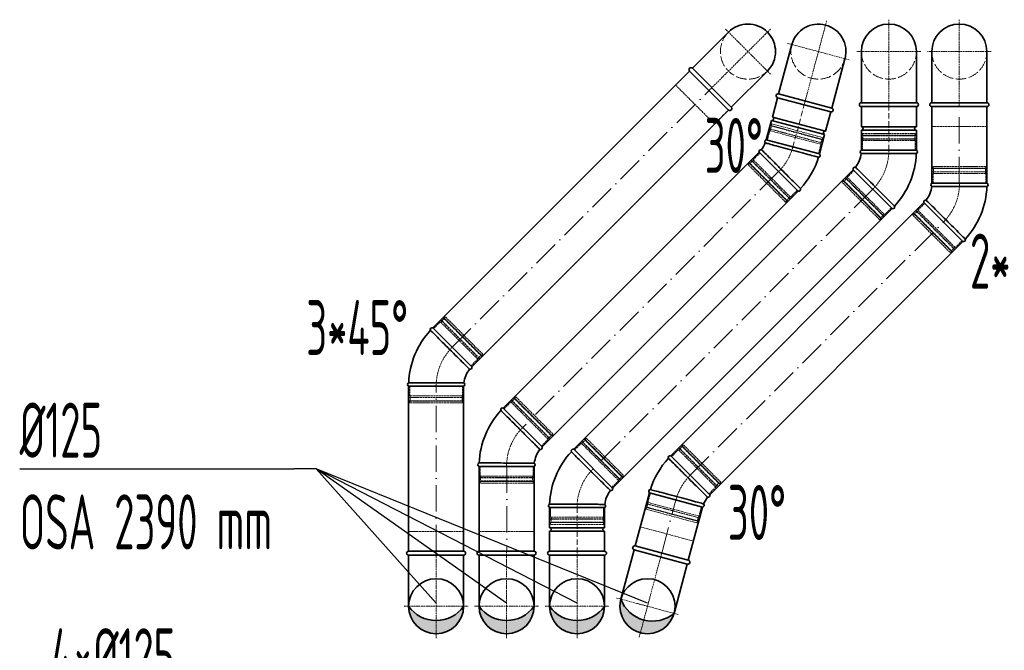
# Model space of a CAD drawing. Header units: millimetres. Extents: x -118717 to 8962, y 22910 to 145283.
# Tile 32 of 193: x -79365 to -77129, y 71872 to 73304. Entities that reach past the tile are written whole.
import ezdxf

# ---------------------------------------------------------------- set-up
doc = ezdxf.new("R2010")
doc.units = ezdxf.units.MM
for name, pattern in [('ACAD_ISO02W100', [15, 12, -3]), ('ACAD_ISO10W100', [18, 12, -3, 0, -3]), ('phl_thick', [0])]:
    doc.linetypes.add(name, pattern=pattern)
for name, color, linetype, lineweight in [('VZT_01 SUP (PŘÍVOD) - OBRYS', 5, 'Continuous', 35), ('VZT_02 SUP (PŘÍVOD) - OSA', 5, 'ACAD_ISO10W100', 5), ('VZT_04 SUP (PŘÍVOD) - SKRYTÉ', 5, 'ACAD_ISO02W100', 5), ('VZT_05 ETA (ODVOD) - OBRYS', 6, 'Continuous', 35), ('VZT_06 ETA (ODVOD) - OSA', 6, 'ACAD_ISO10W100', 5), ('VZT_08 ETA (ODVOD) - SKRYTÉ', 6, 'ACAD_ISO02W100', 5), ('VZT_60_KOTY - DIMENZE', 7, 'Continuous', 5)]:
    doc.layers.add(name, color=color, linetype=linetype, lineweight=lineweight)
doc.layers.add('VZT_03 SUP (PŘÍVOD) - NETISK', color=8, linetype='ACAD_ISO02W100', lineweight=5, plot=False)
doc.layers.add('VZT_07 ETA (ODVOD) - NETISK', color=8, linetype='ACAD_ISO02W100', lineweight=5, plot=False)
doc.styles.add('EVORA_125', font='isocp.shx', dxfattribs={"width": 0.6, "height": 125})

msp = doc.modelspace()

# ---------------------------------------------------------------- hatches: boundary and pattern name
at = {"layer": 'VZT_01 SUP (PŘÍVOD) - OBRYS'}
h = msp.add_hatch(color=256, dxfattribs=at)
h.dxf.hatch_style = 1
h.paths.add_polyline_path([(-78321.5, 71971.7, 0.242708), (-78259, 71939.4), (-78259, 71909.2, -0.414214)])
h.paths.add_polyline_path([(-78259, 71909.2), (-78259, 71939.4, 0.242708), (-78196.5, 71971.7, -0.414214)])
h = msp.add_hatch(color=256, dxfattribs=at)
h.dxf.hatch_style = 1
h.paths.add_polyline_path([(-78161.5, 71971.7, 0.242708), (-78099, 71939.4), (-78099, 71909.2, -0.414214)])
h.paths.add_polyline_path([(-78099, 71909.2), (-78099, 71939.4, 0.242708), (-78036.5, 71971.7, -0.414214)])
at = {"layer": 'VZT_05 ETA (ODVOD) - OBRYS'}
h = msp.add_hatch(color=256, dxfattribs=at)
h.dxf.hatch_style = 1
h.paths.add_polyline_path([(-77999.4, 71987.9, 0.242708), (-77947.3, 71940.5), (-77955.2, 71911.3, -0.414214)])
h.paths.add_polyline_path([(-77955.2, 71911.3), (-77947.3, 71940.5, 0.242708), (-77878.6, 71955.5, -0.414214)])
h = msp.add_hatch(color=256, dxfattribs=at)
h.dxf.hatch_style = 1
h.paths.add_polyline_path([(-78481.5, 71971.7, 0.242708), (-78419, 71939.4), (-78419, 71909.2, -0.414214)])
h.paths.add_polyline_path([(-78419, 71909.2), (-78419, 71939.4, 0.242708), (-78356.5, 71971.7, -0.414214)])

# ---------------------------------------------------------------- linework, layer by layer
at = {"layer": 'VZT_01 SUP (PŘÍVOD) - OBRYS'}
for p, q in [((-77655.3, 73082.9), (-77643.6, 73126.8)), ((-77522.8, 73094.5), (-77643.6, 73126.8)), ((-77328.3, 73106.4), (-77453.3, 73106.4)), ((-77453.3, 73060.9), (-77453.3, 73106.4)), ((-77328.3, 73060.9), (-77328.3, 73106.4)), ((-77534.6, 73050.5), (-77655.3, 73082.9)), ((-77534.6, 73050.5), (-77522.8, 73094.5)), ((-77669.2, 73031.2), (-77657.4, 73075.2)), ((-77536.7, 73042.8), (-77657.4, 73075.2)), ((-77328.3, 73060.9), (-77453.3, 73060.9)), ((-77548.4, 72998.9), (-77669.2, 73031.2)), ((-77669.2, 73031.2), (-77548.4, 72998.9)), ((-77548.4, 72998.9), (-77536.7, 73042.8)), ((-77328.3, 73052.9), (-77453.3, 73052.9)), ((-77453.3, 73007.4), (-77453.3, 73052.9)), ((-77328.3, 73007.4), (-77328.3, 73052.9)), ((-77597, 72914.8), (-77685.4, 73003.2)), ((-77328.3, 73007.4), (-77453.3, 73007.4)), ((-77453.3, 73007.4), (-77328.3, 73007.4)), ((-77383.2, 72874.8), (-77471.6, 72963.2)), ((-78266.6, 72422), (-78178.2, 72333.6)), ((-78106.6, 72328.3), (-78018.2, 72239.9)), ((-78196.5, 72289.4), (-78321.5, 72289.4)), ((-78161.5, 72195.7), (-78036.5, 72195.7)), ((-78161.5, 72195.7), (-78161.5, 72150.2)), ((-78036.5, 72195.7), (-78161.5, 72195.7)), ((-78036.5, 72195.7), (-78036.5, 72150.2)), ((-78161.5, 72150.2), (-78036.5, 72150.2)), ((-78161.5, 72142.2), (-78036.5, 72142.2)), ((-78161.5, 72142.2), (-78161.5, 72096.7)), ((-78036.5, 72142.2), (-78036.5, 72096.7)), ((-78161.5, 72096.7), (-78036.5, 72096.7))]:
    msp.add_line(p, q, dxfattribs=at)
for points in [[(-77641.2, 73135.5), (-77611.2, 73247.6)], [(-77520.5, 73103.2), (-77490.5, 73215.2)], [(-77453.3, 73115.4), (-77453.3, 73231.4)], [(-77328.3, 73115.4), (-77328.3, 73231.4)], [(-77522.8, 73094.5), (-77643.6, 73126.8)], [(-77520.5, 73103.2), (-77641.2, 73135.5)], [(-77328.3, 73115.4), (-77453.3, 73115.4)], [(-77328.3, 73106.4), (-77453.3, 73106.4)], [(-78266.6, 72422), (-77685.4, 73003.2)], [(-78106.6, 72328.3), (-77471.6, 72963.2)], [(-78178.2, 72333.6), (-77597, 72914.8)], [(-78018.2, 72239.9), (-77383.2, 72874.8)], [(-78321.2, 72096.7), (-78321.2, 72289.4)], [(-78196.2, 72096.7), (-78196.2, 72289.4)], [(-78321.5, 72096.7), (-78196.5, 72096.7)], [(-78161.5, 72096.7), (-78036.5, 72096.7)], [(-78321.5, 72087.7), (-78196.5, 72087.7)], [(-78321.5, 72087.7), (-78321.5, 71971.7)], [(-78196.5, 72087.7), (-78196.5, 71971.7)], [(-78161.5, 72087.7), (-78036.5, 72087.7)], [(-78161.5, 72087.7), (-78161.5, 71971.7)], [(-78036.5, 72087.7), (-78036.5, 71971.7)]]:
    msp.add_lwpolyline(points, dxfattribs=at)
for centre in [(-78259, 71971.7), (-78099, 71971.7)]:
    msp.add_circle(centre, 62.5, dxfattribs=at)
for centre, radius, start, end in [((-77550.8, 73231.4), 62.5, 345, 165), ((-77390.8, 73231.4), 62.5, 0, 180), ((-77642.4, 73131.2), 4.5, 75, 255), ((-77521.6, 73098.8), 4.5, 255, 75), ((-77453.3, 73110.9), 4.5, 90, 270), ((-77328.3, 73110.9), 4.5, 270, 90), ((-77656.4, 73079), 4, 255, 75), ((-77453.3, 73056.9), 4, 270, 90), ((-77328.3, 73056.9), 4, 90, 270), ((-77668.6, 73027.1), 4.17, 98.4678, 224.7019), ((-77535.6, 73046.7), 4, 75, 255), ((-77681.5, 73004.7), 4.17, 75.2981, 201.5322), ((-77729.5, 73047.4), 62.5, 321.8302, 338.1698), ((-77729.5, 73047.4), 187.5, 317.3607, 342.6393), ((-77551, 72995.6), 4.17, 276.1072, 51.5322), ((-77515.8, 73007.4), 62.5, 321.8302, 353.1698), ((-77451.7, 73003.6), 4.17, 113.4678, 239.7019), ((-77515.8, 73007.4), 187.5, 317.3607, 357.6393), ((-77330, 73003.6), 4.17, 291.1072, 66.5322), ((-77467.8, 72964.7), 4.17, 75.2981, 201.5322), ((-77595.4, 72918.7), 4.17, 248.4678, 23.8928), ((-77381.7, 72878.7), 4.17, 248.4678, 23.8928), ((-78134, 72289.4), 187.5, 137.3607, 177.6393), ((-78268.1, 72418.1), 4.17, 68.4678, 203.8928), ((-78134, 72289.4), 62.5, 141.8302, 173.1698), ((-78182.1, 72332), 4.17, 255.2981, 21.5322), ((-77974, 72195.7), 187.5, 137.3607, 177.6393), ((-78108.1, 72324.4), 4.17, 68.4678, 203.8928), ((-78319.8, 72293.2), 4.17, 111.1072, 246.5322), ((-78198.2, 72293.2), 4.17, 293.4678, 59.7019), ((-77974, 72195.7), 62.5, 141.8302, 173.1698), ((-78022.1, 72238.3), 4.17, 255.2981, 21.5322), ((-78159.8, 72199.5), 4.17, 111.1072, 246.5322), ((-78038.2, 72199.5), 4.17, 293.4678, 59.7019), ((-78161.5, 72146.2), 4, 270, 90), ((-78036.5, 72146.2), 4, 90, 270), ((-78321.5, 72092.2), 4.5, 90, 270), ((-78196.5, 72092.2), 4.5, 270, 90), ((-78161.5, 72092.2), 4.5, 90, 270), ((-78036.5, 72092.2), 4.5, 270, 90), ((-78259, 72016.1), 76.7, 215.4307, 324.5693), ((-78099, 72016.1), 76.7, 215.4307, 324.5693)]:
    msp.add_arc(centre, radius, start, end, dxfattribs=at)
for points, knots in [([(-77591.6, 72920.4), (-77591.6, 72920.4), (-77592.7, 72921.5), (-77597.1, 72925.9), (-77600.3, 72929.1), (-77608.4, 72937.1), (-77613.2, 72941.9), (-77623.8, 72952.5), (-77629.5, 72958.2), (-77641.1, 72969.7), (-77646.8, 72975.5), (-77657.6, 72986.2), (-77662.5, 72991.1), (-77670.9, 72999.4), (-77674.3, 73002.7), (-77679, 73007.4), (-77680.3, 73008.6), (-77680.4, 73008.8), (-77680.4, 73008.8), (-77680.4, 73008.8)], [0, 0, 0, 0, 24.396142, 24.396142, 48.799904, 48.799904, 73.223471, 73.223471, 97.679293, 97.679293, 122.177651, 122.177651, 146.719707, 146.719707, 171.27206, 171.27206, 195.711875, 195.711875, 197.169845, 197.169845, 197.169845, 197.169845]), ([(-77671.5, 73024.2), (-77671.5, 73024.2), (-77670.2, 73023.8), (-77664.8, 73022.3), (-77660.6, 73021.1), (-77649.9, 73018.2), (-77643.4, 73016.5), (-77629.1, 73012.6), (-77621.3, 73010.5), (-77605.6, 73006.2), (-77597.7, 73004.1), (-77582.9, 73000.1), (-77576.1, 72998.3), (-77564.5, 72995.2), (-77559.7, 72993.9), (-77554.5, 72992.5), (-77553, 72992.1), (-77551.1, 72991.6), (-77550.6, 72991.4), (-77550.6, 72991.4)], [197.169832, 197.169832, 197.169832, 197.169832, 219.953018, 219.953018, 244.236959, 244.236959, 268.720867, 268.720867, 293.267785, 293.267785, 317.778333, 317.778333, 342.238473, 342.238473, 366.661909, 366.661909, 380.474614, 380.474614, 394.287036, 394.287036, 394.287036, 394.287036]), ([(-77328.5, 72999.7), (-77328.5, 72999.7), (-77330.1, 72999.7), (-77336.2, 72999.7), (-77340.8, 72999.7), (-77352.2, 72999.7), (-77359, 72999.7), (-77373.9, 72999.7), (-77381.9, 72999.7), (-77398.1, 72999.8), (-77406.2, 72999.8), (-77421.3, 72999.8), (-77428.3, 72999.8), (-77440.1, 72999.9), (-77444.9, 72999.9), (-77451.7, 73000), (-77453.5, 73000), (-77453.8, 73000), (-77453.8, 73000), (-77453.8, 73000)], [0, 0, 0, 0, 24.392784, 24.392784, 48.777002, 48.777002, 73.152705, 73.152705, 97.508329, 97.508329, 121.831482, 121.831482, 146.180287, 146.180287, 170.775455, 170.775455, 195.53354, 195.53354, 197.168564, 197.168564, 197.168564, 197.168564]), ([(-77466.7, 72968.8), (-77466.7, 72968.8), (-77466.6, 72968.7), (-77466.4, 72968.5), (-77466.2, 72968.3), (-77465.4, 72967.6), (-77464.9, 72967), (-77462.6, 72964.8), (-77460.4, 72962.6), (-77454.1, 72956.3), (-77449.7, 72952), (-77439.7, 72942), (-77434.1, 72936.5), (-77422.6, 72925.1), (-77416.8, 72919.2), (-77405.6, 72908), (-77400.3, 72902.8), (-77391, 72893.4), (-77387, 72889.5), (-77382.1, 72884.6), (-77380.6, 72883.1), (-77378.4, 72880.9), (-77377.9, 72880.4), (-77377.9, 72880.4)], [197.067977, 197.067977, 197.067977, 197.067977, 201.792196, 201.792196, 209.190204, 209.190204, 218.040239, 218.040239, 237.760854, 237.760854, 262.206108, 262.206108, 286.831239, 286.831239, 311.323072, 311.323072, 335.946087, 335.946087, 360.704397, 360.704397, 377.088273, 377.088273, 394.105327, 394.105327, 394.105327, 394.105327]), ([(-78183.1, 72328), (-78183.1, 72328), (-78183.2, 72328), (-78183.4, 72328.3), (-78183.6, 72328.5), (-78184.4, 72329.2), (-78184.9, 72329.8), (-78187.2, 72332), (-78189.4, 72334.2), (-78195.8, 72340.5), (-78200.1, 72344.8), (-78210.2, 72354.8), (-78215.7, 72360.3), (-78227.2, 72371.7), (-78233, 72377.5), (-78244.2, 72388.8), (-78249.5, 72394), (-78258.9, 72403.3), (-78262.8, 72407.3), (-78267.7, 72412.2), (-78269.3, 72413.7), (-78271.4, 72415.8), (-78271.9, 72416.4), (-78271.9, 72416.4)], [197.067977, 197.067977, 197.067977, 197.067977, 201.792196, 201.792196, 209.190204, 209.190204, 218.040239, 218.040239, 237.760854, 237.760854, 262.206108, 262.206108, 286.831239, 286.831239, 311.323072, 311.323072, 335.946087, 335.946087, 360.704397, 360.704397, 377.088273, 377.088273, 394.105327, 394.105327, 394.105327, 394.105327]), ([(-78023.1, 72234.3), (-78023.1, 72234.3), (-78023.2, 72234.3), (-78023.4, 72234.6), (-78023.6, 72234.8), (-78024.4, 72235.5), (-78024.9, 72236.1), (-78027.2, 72238.3), (-78029.4, 72240.5), (-78035.8, 72246.8), (-78040.1, 72251.1), (-78050.2, 72261.1), (-78055.7, 72266.6), (-78067.2, 72278), (-78073, 72283.8), (-78084.2, 72295.1), (-78089.5, 72300.3), (-78098.9, 72309.6), (-78102.8, 72313.6), (-78107.7, 72318.5), (-78109.3, 72320), (-78111.4, 72322.1), (-78111.9, 72322.7), (-78111.9, 72322.7)], [197.067977, 197.067977, 197.067977, 197.067977, 201.792196, 201.792196, 209.190204, 209.190204, 218.040239, 218.040239, 237.760854, 237.760854, 262.206108, 262.206108, 286.831239, 286.831239, 311.323072, 311.323072, 335.946087, 335.946087, 360.704397, 360.704397, 377.088273, 377.088273, 394.105327, 394.105327, 394.105327, 394.105327]), ([(-78321.3, 72297.1), (-78321.3, 72297.1), (-78319.8, 72297.1), (-78313.6, 72297.1), (-78309.1, 72297.1), (-78297.6, 72297.1), (-78290.9, 72297.1), (-78275.9, 72297.1), (-78267.9, 72297.1), (-78251.7, 72297), (-78243.6, 72297), (-78228.5, 72297), (-78221.6, 72297), (-78209.7, 72296.9), (-78204.9, 72296.9), (-78198.2, 72296.8), (-78196.3, 72296.8), (-78196.1, 72296.8), (-78196.1, 72296.8), (-78196.1, 72296.8)], [0, 0, 0, 0, 24.392784, 24.392784, 48.777002, 48.777002, 73.152705, 73.152705, 97.508329, 97.508329, 121.831482, 121.831482, 146.180287, 146.180287, 170.775455, 170.775455, 195.53354, 195.53354, 197.168564, 197.168564, 197.168564, 197.168564]), ([(-78161.3, 72203.4), (-78161.3, 72203.4), (-78159.8, 72203.4), (-78153.6, 72203.4), (-78149.1, 72203.4), (-78137.6, 72203.4), (-78130.9, 72203.4), (-78115.9, 72203.4), (-78107.9, 72203.4), (-78091.7, 72203.3), (-78083.6, 72203.3), (-78068.5, 72203.3), (-78061.6, 72203.3), (-78049.7, 72203.2), (-78044.9, 72203.2), (-78038.2, 72203.1), (-78036.3, 72203.1), (-78036.1, 72203.1), (-78036.1, 72203.1), (-78036.1, 72203.1)], [0, 0, 0, 0, 24.392784, 24.392784, 48.777002, 48.777002, 73.152705, 73.152705, 97.508329, 97.508329, 121.831482, 121.831482, 146.180287, 146.180287, 170.775455, 170.775455, 195.53354, 195.53354, 197.168564, 197.168564, 197.168564, 197.168564])]:
    msp.add_open_spline(points, degree=3, knots=knots, dxfattribs=at)
at = {"layer": 'VZT_02 SUP (PŘÍVOD) - OSA', "ltscale": 0.3}
for points in [[(-77532.1, 73301.4), (-77550.8, 73231.4)], [(-77390.8, 73303.9), (-77390.8, 73231.4)], [(-77550.8, 73231.4), (-77620.9, 73250.2)], [(-77550.8, 73231.4), (-77583.2, 73110.7)], [(-77480.8, 73212.6), (-77550.8, 73231.4)], [(-77390.8, 73231.4), (-77463.3, 73231.4)], [(-77390.8, 73231.4), (-77390.8, 73106.4)], [(-77318.3, 73231.4), (-77390.8, 73231.4)], [(-78259, 71971.7), (-78259, 72096.7)], [(-78099, 71971.7), (-78099, 72096.7)], [(-78331.5, 71971.7), (-78259, 71971.7)], [(-78259, 71899.2), (-78259, 71971.7)], [(-78259, 71971.7), (-78186.5, 71971.7)], [(-78171.5, 71971.7), (-78099, 71971.7)], [(-78099, 71899.2), (-78099, 71971.7)], [(-78099, 71971.7), (-78026.5, 71971.7)]]:
    msp.add_lwpolyline(points, dxfattribs=at)
at = {"layer": 'VZT_02 SUP (PŘÍVOD) - OSA'}
for points in [[(-77608.8, 73015), (-77583.2, 73110.7)], [(-77390.8, 73007.4), (-77390.8, 73106.4)], [(-78099, 72195.7), (-78099, 72096.7)]]:
    msp.add_lwpolyline(points, dxfattribs=at)
at = {"layer": 'VZT_02 SUP (PŘÍVOD) - OSA', "ltscale": 0.3}
for points in [[(-77608.8, 73015), (-77608.8, 73015, -0.131652), (-77641.2, 72959, -0.131652)], [(-77390.8, 73007.4), (-77390.8, 73007.4, -0.198912), (-77427.4, 72919, -0.198912)], [(-78259, 72289.4), (-78259, 72289.4, -0.198912), (-78222.4, 72377.8, -0.198912)], [(-78099, 72195.7), (-78099, 72195.7, -0.198912), (-78062.4, 72284.1, -0.198912)]]:
    msp.add_lwpolyline(points, format="xyb", dxfattribs=at)
at = {"layer": 'VZT_02 SUP (PŘÍVOD) - OSA', "ltscale": 5}
for points in [[(-77641.2, 72959), (-78222.4, 72377.8)], [(-77427.4, 72919), (-78062.4, 72284.1)], [(-78258.7, 72289.4), (-78258.7, 72096.7)]]:
    msp.add_lwpolyline(points, dxfattribs=at)
at = {"layer": 'VZT_03 SUP (PŘÍVOD) - NETISK', "ltscale": 0.4}
for p, q in [((-77661.1, 73055.5), (-77661, 73055.9)), ((-77661.1, 73055.5), (-77543.3, 73023.9)), ((-77661, 73055.9), (-77543.2, 73024.4)), ((-77660.1, 73051.6), (-77659.2, 73054.9)), ((-77659.2, 73062.7), (-77659.1, 73063.2)), ((-77659.2, 73062.7), (-77541.3, 73031.1)), ((-77659.1, 73063.2), (-77541.2, 73031.6)), ((-77659.1, 73055.4), (-77657.3, 73062.2)), ((-77658, 73063.4), (-77656.9, 73067.3)), ((-77658, 73063.4), (-77542, 73032.4)), ((-77657.1, 73062.7), (-77657, 73063.2)), ((-77656.9, 73067.3), (-77541, 73036.2)), ((-77666.8, 73030.6), (-77661.1, 73051.8)), ((-77661.1, 73051.8), (-77545.2, 73020.8)), ((-77545.1, 73024.9), (-77543.3, 73031.6)), ((-77543.1, 73032.1), (-77543, 73032.6)), ((-77542, 73032.4), (-77541, 73036.2)), ((-77541.3, 73031.1), (-77541.2, 73031.6)), ((-77451.8, 73040.9), (-77329.8, 73040.9)), ((-77451.8, 73040.4), (-77451.8, 73040.9)), ((-77451.8, 73040.4), (-77329.8, 73040.4)), ((-77451.8, 73033.4), (-77329.8, 73033.4)), ((-77451.8, 73032.9), (-77451.8, 73033.4)), ((-77451.8, 73032.9), (-77329.8, 73032.9)), ((-77450.8, 73045.4), (-77330.8, 73045.4)), ((-77450.8, 73041.4), (-77450.8, 73045.4)), ((-77450.8, 73041.4), (-77330.8, 73041.4)), ((-77449.8, 73040.9), (-77449.8, 73041.4)), ((-77449.8, 73033.4), (-77449.8, 73040.4)), ((-77449.8, 73029.4), (-77449.8, 73032.9)), ((-77331.8, 73040.9), (-77331.8, 73041.4)), ((-77331.8, 73033.4), (-77331.8, 73040.4)), ((-77331.8, 73029.4), (-77331.8, 73032.9)), ((-77330.8, 73041.4), (-77330.8, 73045.4)), ((-77329.8, 73040.4), (-77329.8, 73040.9)), ((-77329.8, 73032.9), (-77329.8, 73033.4)), ((-77550.8, 72999.5), (-77545.2, 73020.8)), ((-77546.1, 73021), (-77545.2, 73024.4)), ((-77543.3, 73023.9), (-77543.2, 73024.4)), ((-77450.8, 73029.4), (-77330.8, 73029.4)), ((-77450.8, 73007.4), (-77450.8, 73029.4)), ((-77330.8, 73007.4), (-77330.8, 73029.4)), ((-77683.6, 73001.4), (-77699.1, 72985.9)), ((-77707.6, 72977.4), (-77710.5, 72974.6)), ((-77625.6, 72889.7), (-77710.5, 72974.6)), ((-77707.6, 72978.8), (-77708, 72978.5)), ((-77621.7, 72892.2), (-77708, 72978.5)), ((-77621.4, 72892.5), (-77707.6, 72978.8)), ((-77622.8, 72892.5), (-77707.6, 72977.4)), ((-77706.6, 72977), (-77706.9, 72976.7)), ((-77701.3, 72982.3), (-77706.2, 72977.4)), ((-77702.3, 72984.1), (-77702.7, 72983.8)), ((-77616.4, 72897.5), (-77702.7, 72983.8)), ((-77616.1, 72897.8), (-77702.3, 72984.1)), ((-77698.4, 72985.2), (-77700.9, 72982.7)), ((-77614.3, 72901), (-77699.1, 72985.9)), ((-77487.5, 72942.4), (-77492.5, 72937.4)), ((-77488.6, 72944.1), (-77489, 72943.8)), ((-77402.7, 72857.5), (-77489, 72943.8)), ((-77402.3, 72857.9), (-77488.6, 72944.1)), ((-77484.7, 72945.2), (-77487.2, 72942.7)), ((-77469.9, 72961.4), (-77485.4, 72945.9)), ((-77400.6, 72861), (-77485.4, 72945.9)), ((-77493.9, 72937.4), (-77496.7, 72934.6)), ((-77411.9, 72849.7), (-77496.7, 72934.6)), ((-77493.9, 72938.8), (-77494.3, 72938.5)), ((-77408, 72852.2), (-77494.3, 72938.5)), ((-77407.6, 72852.6), (-77493.9, 72938.8)), ((-77409.1, 72852.6), (-77493.9, 72937.4)), ((-77492.8, 72937.1), (-77493.2, 72936.7)), ((-77617.8, 72898.9), (-77622.8, 72894)), ((-77615, 72901.7), (-77617.5, 72899.3)), ((-77616.1, 72897.8), (-77616.4, 72897.5)), ((-77598.7, 72916.6), (-77614.3, 72901)), ((-77622.8, 72892.5), (-77625.6, 72889.7)), ((-77623.1, 72893.6), (-77623.5, 72893.2)), ((-77621.4, 72892.5), (-77621.7, 72892.2)), ((-77385, 72876.6), (-77400.6, 72861)), ((-77409.1, 72852.6), (-77411.9, 72849.7)), ((-77409.4, 72853.6), (-77409.8, 72853.3)), ((-77404.1, 72858.9), (-77409.1, 72854)), ((-77407.6, 72852.6), (-77408, 72852.2)), ((-77401.3, 72861.7), (-77403.8, 72859.3)), ((-77402.3, 72857.9), (-77402.7, 72857.5)), ((-78264.8, 72420.2), (-78249.3, 72435.8)), ((-78249.3, 72435.8), (-78164.4, 72350.9)), ((-78248.6, 72435), (-78246.1, 72437.5)), ((-78247.5, 72438.9), (-78247.1, 72439.3)), ((-78247.5, 72438.9), (-78161.2, 72352.7)), ((-78247.1, 72439.3), (-78160.9, 72353)), ((-78245.7, 72437.9), (-78240.8, 72442.8)), ((-78242.2, 72444.2), (-78241.8, 72444.6)), ((-78242.2, 72444.2), (-78155.9, 72358)), ((-78241.8, 72444.6), (-78155.6, 72358.3)), ((-78240.8, 72444.2), (-78237.9, 72447.1)), ((-78240.8, 72444.2), (-78155.9, 72359.4)), ((-78240.4, 72443.2), (-78240.1, 72443.5)), ((-78237.9, 72447.1), (-78153.1, 72362.2)), ((-78157, 72359.7), (-78156.6, 72360.1)), ((-78155.9, 72359.4), (-78153.1, 72362.2)), ((-78180, 72335.3), (-78164.4, 72350.9)), ((-78165.1, 72351.6), (-78162.6, 72354.1)), ((-78162.3, 72354.4), (-78157.3, 72359.4)), ((-78161.2, 72352.7), (-78160.9, 72353)), ((-78155.9, 72358), (-78155.6, 72358.3)), ((-78104.8, 72326.5), (-78089.3, 72342.1)), ((-78089.3, 72342.1), (-78004.4, 72257.2)), ((-78088.6, 72341.3), (-78086.1, 72343.8)), ((-78087.5, 72345.2), (-78087.1, 72345.6)), ((-78087.5, 72345.2), (-78001.2, 72259)), ((-78087.1, 72345.6), (-78000.9, 72259.3)), ((-78085.7, 72344.2), (-78080.8, 72349.1)), ((-78082.2, 72350.5), (-78081.8, 72350.9)), ((-78082.2, 72350.5), (-77995.9, 72264.3)), ((-78081.8, 72350.9), (-77995.6, 72264.6)), ((-78080.8, 72350.5), (-78077.9, 72353.4)), ((-78080.8, 72350.5), (-77995.9, 72265.7)), ((-78080.4, 72349.5), (-78080.1, 72349.8)), ((-78077.9, 72353.4), (-77993.1, 72268.5)), ((-78319, 72289.4), (-78319, 72267.4)), ((-78199, 72289.4), (-78199, 72267.4)), ((-78198, 72263.9), (-78320, 72263.9)), ((-78320, 72263.9), (-78320, 72263.4)), ((-78198, 72263.4), (-78320, 72263.4)), ((-78198, 72256.4), (-78320, 72256.4)), ((-78320, 72256.4), (-78320, 72255.9)), ((-78198, 72255.9), (-78320, 72255.9)), ((-78199, 72267.4), (-78319, 72267.4)), ((-78199, 72255.4), (-78319, 72255.4)), ((-78319, 72255.4), (-78319, 72251.4)), ((-78199, 72251.4), (-78319, 72251.4)), ((-78318, 72267.4), (-78318, 72263.9)), ((-78318, 72263.4), (-78318, 72256.4)), ((-78318, 72255.9), (-78318, 72255.4)), ((-78200, 72267.4), (-78200, 72263.9)), ((-78200, 72263.4), (-78200, 72256.4)), ((-78200, 72255.9), (-78200, 72255.4)), ((-78199, 72255.4), (-78199, 72251.4)), ((-78198, 72263.9), (-78198, 72263.4)), ((-78198, 72256.4), (-78198, 72255.9)), ((-78020, 72241.6), (-78004.4, 72257.2)), ((-78005.1, 72257.9), (-78002.6, 72260.4)), ((-78002.3, 72260.7), (-77997.3, 72265.7)), ((-78001.2, 72259), (-78000.9, 72259.3)), ((-77997, 72266), (-77996.6, 72266.4)), ((-77995.9, 72265.7), (-77993.1, 72268.5)), ((-77995.9, 72264.3), (-77995.6, 72264.6)), ((-78159, 72195.7), (-78159, 72173.7)), ((-78039, 72195.7), (-78039, 72173.7)), ((-78038, 72170.2), (-78160, 72170.2)), ((-78160, 72170.2), (-78160, 72169.7)), ((-78038, 72169.7), (-78160, 72169.7)), ((-78038, 72162.7), (-78160, 72162.7)), ((-78160, 72162.7), (-78160, 72162.2)), ((-78038, 72162.2), (-78160, 72162.2)), ((-78039, 72173.7), (-78159, 72173.7)), ((-78039, 72161.7), (-78159, 72161.7)), ((-78159, 72161.7), (-78159, 72157.7)), ((-78158, 72173.7), (-78158, 72170.2)), ((-78158, 72169.7), (-78158, 72162.7)), ((-78158, 72162.2), (-78158, 72161.7)), ((-78040, 72173.7), (-78040, 72170.2)), ((-78040, 72169.7), (-78040, 72162.7)), ((-78040, 72162.2), (-78040, 72161.7)), ((-78039, 72161.7), (-78039, 72157.7)), ((-78038, 72170.2), (-78038, 72169.7)), ((-78038, 72162.7), (-78038, 72162.2)), ((-78039, 72157.7), (-78159, 72157.7))]:
    msp.add_line(p, q, dxfattribs=at)
for points in [[(-77522.8, 73094.5), (-77534.5, 73051), (-77655.2, 73083.4), (-77643.6, 73126.8)], [(-77328.3, 73106.4), (-77328.3, 73061.4), (-77453.3, 73061.4), (-77453.3, 73106.4)], [(-78321.5, 72096.7), (-78321.5, 72141.7), (-78196.5, 72141.7), (-78196.5, 72096.7)], [(-78161.5, 72096.7), (-78161.5, 72141.7), (-78036.5, 72141.7), (-78036.5, 72096.7)]]:
    msp.add_lwpolyline(points, dxfattribs=at)
at = {"layer": 'VZT_04 SUP (PŘÍVOD) - SKRYTÉ', "ltscale": 2}
for centre, start, end in [((-77550.8, 73231.4), 165, 345), ((-77390.8, 73231.4), 180, 0)]:
    msp.add_arc(centre, 62.5, start, end, dxfattribs=at)
at = {"layer": 'VZT_05 ETA (ODVOD) - OBRYS'}
for p, q in [((-77167.9, 72932.6), (-77292.9, 72932.6)), ((-77311.2, 72888.4), (-77222.8, 72800)), ((-78338.2, 72515.7), (-78426.6, 72604)), ((-78481.5, 72471.5), (-78356.5, 72471.5)), ((-77797.7, 72225.1), (-77886.1, 72313.5)), ((-77934.6, 72229.4), (-77813.9, 72197.1))]:
    msp.add_line(p, q, dxfattribs=at)
for points in [[(-77837, 73193.6), (-77755, 73275.6)], [(-77293.3, 73115.4), (-77293.3, 73231.4)], [(-77168.3, 73115.4), (-77168.3, 73231.4)], [(-77748.7, 73105.2), (-77837, 73193.6)], [(-77843.4, 73187.2), (-78426.6, 72604)], [(-77755, 73098.8), (-77843.4, 73187.2)], [(-77748.7, 73105.2), (-77666.6, 73187.2)], [(-77755, 73098.8), (-78338.2, 72515.7)], [(-77168.3, 73115.4), (-77293.3, 73115.4)], [(-77293.3, 73106.4), (-77293.3, 72932.6)], [(-77168.3, 73106.4), (-77293.3, 73106.4)], [(-77168.3, 73106.4), (-77168.3, 72932.6)], [(-77311.2, 72888.4), (-77886.1, 72313.5)], [(-77222.8, 72800), (-77797.7, 72225.1)], [(-78481.5, 72471.5), (-78481.5, 72096.7)], [(-78356.5, 72471.5), (-78356.5, 72096.7)], [(-77934.6, 72229.4), (-77967, 72108.6)], [(-77813.9, 72197.1), (-77846.3, 72076.2)], [(-78481.5, 72096.7), (-78356.5, 72096.7)], [(-77969.3, 72099.9), (-77999.4, 71987.9)], [(-77969.3, 72099.9), (-77848.6, 72067.6)], [(-77967, 72108.6), (-77846.3, 72076.2)], [(-78481.5, 72087.7), (-78356.5, 72087.7)], [(-78481.5, 72087.7), (-78481.5, 71971.7)], [(-78356.5, 72087.7), (-78356.5, 71971.7)], [(-77848.6, 72067.6), (-77878.6, 71955.5)]]:
    msp.add_lwpolyline(points, dxfattribs=at)
for centre in [(-78419, 71971.7), (-77939, 71971.7)]:
    msp.add_circle(centre, 62.5, dxfattribs=at)
for centre, radius, start, end in [((-77710.8, 73231.4), 62.5, 315, 135), ((-77230.8, 73231.4), 62.5, 0, 180), ((-77840.2, 73190.4), 4.5, 45, 225), ((-77751.8, 73102), 4.5, 225, 45), ((-77293.3, 73110.9), 4.5, 90, 270), ((-77168.3, 73110.9), 4.5, 270, 90), ((-77355.4, 72932.6), 62.5, 321.8302, 353.1698), ((-77291.2, 72928.8), 4.17, 113.4678, 239.7019), ((-77355.4, 72932.6), 187.5, 317.3607, 357.6393), ((-77169.5, 72928.8), 4.17, 291.1072, 66.5322), ((-77307.3, 72890), 4.17, 75.2981, 201.5322), ((-77221.2, 72803.9), 4.17, 248.4678, 23.8928), ((-78294, 72471.5), 187.5, 137.3607, 177.6393), ((-78428.1, 72600.2), 4.17, 68.4678, 203.8928), ((-78294, 72471.5), 62.5, 141.8302, 173.1698), ((-78342.1, 72514.1), 4.17, 255.2981, 21.5322), ((-78479.8, 72475.3), 4.17, 111.1072, 246.5322), ((-78358.2, 72475.3), 4.17, 293.4678, 59.7019), ((-77753.5, 72180.9), 187.5, 137.3607, 162.6393), ((-77887.6, 72309.6), 4.17, 68.4678, 203.8928), ((-77932, 72232.7), 4.17, 96.1072, 231.5322), ((-77814.5, 72201.2), 4.17, 278.4678, 44.7019), ((-77753.5, 72180.9), 62.5, 141.8302, 158.1698), ((-77801.6, 72223.6), 4.17, 255.2981, 21.5322), ((-78481.5, 72092.2), 4.5, 90, 270), ((-78356.5, 72092.2), 4.5, 270, 90), ((-77968.2, 72104.3), 4.5, 75, 255), ((-77847.4, 72071.9), 4.5, 255, 75), ((-77927.5, 72014.6), 76.7, 200.4307, 309.5693), ((-78419, 72016.1), 76.7, 215.4307, 324.5693)]:
    msp.add_arc(centre, radius, start, end, dxfattribs=at)
for points, knots in [([(-77293.3, 72925.2), (-77293.3, 72925.2), (-77293.2, 72925.2), (-77292.9, 72925.2), (-77292.6, 72925.2), (-77291.6, 72925.2), (-77290.8, 72925.2), (-77287.6, 72925.2), (-77284.5, 72925.1), (-77275.6, 72925.1), (-77269.4, 72925.1), (-77255.3, 72925), (-77247.4, 72925), (-77231.2, 72925), (-77223, 72925), (-77207.1, 72924.9), (-77199.7, 72924.9), (-77186.5, 72924.9), (-77180.9, 72924.9), (-77173.9, 72924.9), (-77171.8, 72924.9), (-77168.8, 72924.9), (-77168, 72924.9), (-77168, 72924.9)], [197.067977, 197.067977, 197.067977, 197.067977, 201.792196, 201.792196, 209.190204, 209.190204, 218.040239, 218.040239, 237.760854, 237.760854, 262.206108, 262.206108, 286.831239, 286.831239, 311.323072, 311.323072, 335.946087, 335.946087, 360.704397, 360.704397, 377.088273, 377.088273, 394.105327, 394.105327, 394.105327, 394.105327]), ([(-77217.4, 72805.6), (-77217.4, 72805.6), (-77218.6, 72806.7), (-77222.9, 72811.1), (-77226.1, 72814.3), (-77234.2, 72822.4), (-77239, 72827.1), (-77249.6, 72837.7), (-77255.2, 72843.4), (-77266.7, 72854.8), (-77272.4, 72860.5), (-77283.2, 72871.2), (-77288.1, 72876.1), (-77296.5, 72884.4), (-77299.9, 72887.8), (-77304.7, 72892.5), (-77306.1, 72893.8), (-77306.2, 72894), (-77306.2, 72894), (-77306.2, 72894)], [0, 0, 0, 0, 24.392784, 24.392784, 48.777002, 48.777002, 73.152705, 73.152705, 97.508329, 97.508329, 121.831482, 121.831482, 146.180287, 146.180287, 170.775455, 170.775455, 195.53354, 195.53354, 197.168564, 197.168564, 197.168564, 197.168564]), ([(-78431.9, 72598.5), (-78431.9, 72598.5), (-78430.8, 72597.3), (-78426.4, 72593), (-78423.2, 72589.8), (-78415.2, 72581.7), (-78410.4, 72576.9), (-78399.8, 72566.4), (-78394.1, 72560.7), (-78382.6, 72549.3), (-78376.9, 72543.6), (-78366.2, 72532.9), (-78361.3, 72528), (-78352.9, 72519.7), (-78349.4, 72516.3), (-78344.6, 72511.6), (-78343.3, 72510.3), (-78343.1, 72510.1), (-78343.1, 72510.1), (-78343.1, 72510.1)], [0, 0, 0, 0, 24.392784, 24.392784, 48.777002, 48.777002, 73.152705, 73.152705, 97.508329, 97.508329, 121.831482, 121.831482, 146.180287, 146.180287, 170.775455, 170.775455, 195.53354, 195.53354, 197.168564, 197.168564, 197.168564, 197.168564]), ([(-78356.1, 72478.9), (-78356.1, 72478.9), (-78356.1, 72478.9), (-78356.4, 72478.9), (-78356.8, 72478.9), (-78357.8, 72478.9), (-78358.6, 72478.9), (-78361.7, 72478.9), (-78364.9, 72479), (-78373.8, 72479), (-78380, 72479), (-78394.1, 72479.1), (-78401.9, 72479.1), (-78418.1, 72479.1), (-78426.4, 72479.1), (-78442.2, 72479.1), (-78449.7, 72479.2), (-78462.9, 72479.2), (-78468.4, 72479.2), (-78475.4, 72479.2), (-78477.6, 72479.2), (-78480.6, 72479.2), (-78481.3, 72479.2), (-78481.3, 72479.2)], [197.067977, 197.067977, 197.067977, 197.067977, 201.792196, 201.792196, 209.190204, 209.190204, 218.040239, 218.040239, 237.760854, 237.760854, 262.206108, 262.206108, 286.831239, 286.831239, 311.323072, 311.323072, 335.946087, 335.946087, 360.704397, 360.704397, 377.088273, 377.088273, 394.105327, 394.105327, 394.105327, 394.105327]), ([(-77802.7, 72219.5), (-77802.7, 72219.5), (-77803.7, 72220.5), (-77807.6, 72224.4), (-77810.7, 72227.5), (-77818.6, 72235.3), (-77823.4, 72240), (-77833.9, 72250.5), (-77839.6, 72256.2), (-77851.2, 72267.7), (-77856.9, 72273.4), (-77867.8, 72284.3), (-77872.8, 72289.3), (-77881.3, 72297.8), (-77884.8, 72301.2), (-77888.6, 72305.1), (-77889.7, 72306.1), (-77891.1, 72307.6), (-77891.5, 72307.9), (-77891.5, 72307.9)], [197.169832, 197.169832, 197.169832, 197.169832, 219.953018, 219.953018, 244.236959, 244.236959, 268.720867, 268.720867, 293.267785, 293.267785, 317.778333, 317.778333, 342.238473, 342.238473, 366.661909, 366.661909, 380.474614, 380.474614, 394.287036, 394.287036, 394.287036, 394.287036]), ([(-77932.5, 72236.8), (-77932.5, 72236.8), (-77931, 72236.4), (-77925, 72234.8), (-77920.6, 72233.7), (-77909.6, 72230.7), (-77903, 72228.9), (-77888.5, 72225), (-77880.8, 72222.9), (-77865, 72218.7), (-77857.2, 72216.6), (-77842.5, 72212.6), (-77835.8, 72210.8), (-77824.4, 72207.7), (-77819.8, 72206.4), (-77813.5, 72204.7), (-77811.8, 72204.2), (-77811.6, 72204.1), (-77811.6, 72204.1), (-77811.6, 72204.1)], [0, 0, 0, 0, 24.396142, 24.396142, 48.799904, 48.799904, 73.223471, 73.223471, 97.679293, 97.679293, 122.177651, 122.177651, 146.719707, 146.719707, 171.27206, 171.27206, 195.711875, 195.711875, 197.169845, 197.169845, 197.169845, 197.169845])]:
    msp.add_open_spline(points, degree=3, knots=knots, dxfattribs=at)
at = {"layer": 'VZT_06 ETA (ODVOD) - OSA', "ltscale": 0.3}
for points in [[(-77230.8, 73303.9), (-77230.8, 73231.4)], [(-77710.8, 73231.4), (-77762.1, 73282.7)], [(-77659.6, 73282.7), (-77710.8, 73231.4)], [(-77710.8, 73231.4), (-77799.2, 73143)], [(-77659.6, 73180.1), (-77710.8, 73231.4)], [(-77230.8, 73231.4), (-77303.3, 73231.4)], [(-77230.8, 73231.4), (-77230.8, 73106.4)], [(-77158.3, 73231.4), (-77230.8, 73231.4)], [(-78419, 71971.7), (-78419, 72096.7)], [(-77939, 71971.7), (-77906.6, 72092.4)], [(-78009, 71990.4), (-77939, 71971.7)], [(-78491.5, 71971.7), (-78419, 71971.7)], [(-78419, 71899.2), (-78419, 71971.7)], [(-78419, 71971.7), (-78346.5, 71971.7)], [(-77957.8, 71901.7), (-77939, 71971.7)], [(-77939, 71971.7), (-77869, 71952.9)]]:
    msp.add_lwpolyline(points, dxfattribs=at)
at = {"layer": 'VZT_06 ETA (ODVOD) - OSA', "ltscale": 5}
for points in [[(-78382.4, 72559.8), (-77799.2, 73143)], [(-77230.8, 72932.6), (-77230.8, 73106.4)], [(-77841.9, 72269.3), (-77267, 72844.2)], [(-78419, 72096.7), (-78419, 72471.5)], [(-77906.6, 72092.4), (-77874.3, 72213.3)]]:
    msp.add_lwpolyline(points, dxfattribs=at)
at = {"layer": 'VZT_06 ETA (ODVOD) - OSA', "ltscale": 0.3}
for points in [[(-77267, 72844.2), (-77267, 72844.2, 0.198912), (-77230.4, 72932.6, 0.198912)], [(-78382.4, 72559.8), (-78382.4, 72559.8, 0.198912), (-78419, 72471.5, 0.198912)], [(-77841.9, 72269.3), (-77841.9, 72269.3, 0.131652), (-77874.3, 72213.3, 0.131652)]]:
    msp.add_lwpolyline(points, format="xyb", dxfattribs=at)
at = {"layer": 'VZT_07 ETA (ODVOD) - NETISK', "ltscale": 0.4}
for p, q in [((-77169.4, 72966.1), (-77291.4, 72966.1)), ((-77291.4, 72965.6), (-77291.4, 72966.1)), ((-77169.4, 72965.6), (-77291.4, 72965.6)), ((-77170.4, 72970.6), (-77290.4, 72970.6)), ((-77290.4, 72966.6), (-77290.4, 72970.6)), ((-77170.4, 72966.6), (-77290.4, 72966.6)), ((-77289.4, 72966.1), (-77289.4, 72966.6)), ((-77289.4, 72958.6), (-77289.4, 72965.6)), ((-77171.4, 72966.1), (-77171.4, 72966.6)), ((-77171.4, 72958.6), (-77171.4, 72965.6)), ((-77170.4, 72966.6), (-77170.4, 72970.6)), ((-77169.4, 72965.6), (-77169.4, 72966.1)), ((-77169.4, 72958.6), (-77291.4, 72958.6)), ((-77291.4, 72958.1), (-77291.4, 72958.6)), ((-77169.4, 72958.1), (-77291.4, 72958.1)), ((-77170.4, 72954.6), (-77290.4, 72954.6)), ((-77290.4, 72932.6), (-77290.4, 72954.6)), ((-77289.4, 72954.6), (-77289.4, 72958.1)), ((-77171.4, 72954.6), (-77171.4, 72958.1)), ((-77170.4, 72932.6), (-77170.4, 72954.6)), ((-77169.4, 72958.1), (-77169.4, 72958.6)), ((-77309.4, 72886.7), (-77325, 72871.1)), ((-77333.4, 72862.6), (-77336.3, 72859.8)), ((-77336.3, 72859.8), (-77251.4, 72774.9)), ((-77333.4, 72864), (-77333.8, 72863.7)), ((-77333.8, 72863.7), (-77247.5, 72777.4)), ((-77333.4, 72864), (-77247.2, 72777.8)), ((-77333.4, 72862.6), (-77248.6, 72777.8)), ((-77332.4, 72862.3), (-77332.7, 72861.9)), ((-77327.1, 72867.6), (-77332, 72862.6)), ((-77328.1, 72869.3), (-77328.5, 72869)), ((-77328.5, 72869), (-77242.2, 72782.7)), ((-77328.1, 72869.3), (-77241.9, 72783.1)), ((-77324.2, 72870.4), (-77326.7, 72867.9)), ((-77325, 72871.1), (-77240.1, 72786.3)), ((-77240.8, 72787), (-77243.3, 72784.5)), ((-77224.5, 72801.8), (-77240.1, 72786.3)), ((-77248.6, 72777.8), (-77251.4, 72774.9)), ((-77248.9, 72778.8), (-77249.3, 72778.5)), ((-77243.6, 72784.1), (-77248.6, 72779.2)), ((-77247.2, 72777.8), (-77247.5, 72777.4)), ((-77241.9, 72783.1), (-77242.2, 72782.7)), ((-78400.8, 72626.3), (-78397.9, 72629.1)), ((-78313.1, 72544.3), (-78397.9, 72629.1)), ((-78424.8, 72602.3), (-78409.3, 72617.8)), ((-78324.4, 72533), (-78409.3, 72617.8)), ((-78408.6, 72617.1), (-78406.1, 72619.6)), ((-78407.5, 72621), (-78407.1, 72621.4)), ((-78321.2, 72534.7), (-78407.5, 72621)), ((-78320.9, 72535.1), (-78407.1, 72621.4)), ((-78405.7, 72620), (-78400.8, 72624.9)), ((-78402.2, 72626.3), (-78401.8, 72626.7)), ((-78315.9, 72540), (-78402.2, 72626.3)), ((-78315.6, 72540.4), (-78401.8, 72626.7)), ((-78315.9, 72541.5), (-78400.8, 72626.3)), ((-78400.4, 72625.3), (-78400.1, 72625.6)), ((-78322.3, 72536.5), (-78317.3, 72541.5)), ((-78317, 72541.8), (-78316.6, 72542.2)), ((-78315.9, 72541.5), (-78313.1, 72544.3)), ((-78315.9, 72540), (-78315.6, 72540.4)), ((-78340, 72517.4), (-78324.4, 72533)), ((-78325.1, 72533.7), (-78322.6, 72536.2)), ((-78321.2, 72534.7), (-78320.9, 72535.1)), ((-78479, 72471.5), (-78479, 72449.5)), ((-78479, 72449.5), (-78359, 72449.5)), ((-78478, 72449.5), (-78478, 72446)), ((-78360, 72449.5), (-78360, 72446)), ((-78359, 72471.5), (-78359, 72449.5)), ((-78480, 72446), (-78358, 72446)), ((-78480, 72446), (-78480, 72445.5)), ((-78480, 72445.5), (-78358, 72445.5)), ((-78480, 72438.5), (-78358, 72438.5)), ((-78480, 72438.5), (-78480, 72438)), ((-78480, 72438), (-78358, 72438)), ((-78479, 72437.5), (-78359, 72437.5)), ((-78479, 72437.5), (-78479, 72433.5)), ((-78479, 72433.5), (-78359, 72433.5)), ((-78478, 72445.5), (-78478, 72438.5)), ((-78478, 72438), (-78478, 72437.5)), ((-78360, 72445.5), (-78360, 72438.5)), ((-78360, 72438), (-78360, 72437.5)), ((-78359, 72437.5), (-78359, 72433.5)), ((-78358, 72446), (-78358, 72445.5)), ((-78358, 72438.5), (-78358, 72438)), ((-77860.3, 72335.8), (-77857.5, 72338.6)), ((-77772.6, 72253.7), (-77857.5, 72338.6)), ((-77884.3, 72311.7), (-77868.8, 72327.3)), ((-77783.9, 72242.4), (-77868.8, 72327.3)), ((-77868.1, 72326.6), (-77865.6, 72329)), ((-77867, 72330.5), (-77866.7, 72330.8)), ((-77780.8, 72244.2), (-77867, 72330.5)), ((-77780.4, 72244.5), (-77866.7, 72330.8)), ((-77865.3, 72329.4), (-77860.3, 72334.3)), ((-77861.7, 72335.8), (-77861.4, 72336.1)), ((-77775.5, 72249.5), (-77861.7, 72335.8)), ((-77775.1, 72249.8), (-77861.4, 72336.1)), ((-77775.5, 72250.9), (-77860.3, 72335.8)), ((-77860, 72334.7), (-77859.6, 72335.1)), ((-77781.8, 72246), (-77776.9, 72250.9)), ((-77776.5, 72251.3), (-77776.2, 72251.6)), ((-77775.5, 72250.9), (-77772.6, 72253.7)), ((-77775.5, 72249.5), (-77775.1, 72249.8)), ((-77932.2, 72228.8), (-77937.9, 72207.5)), ((-77799.5, 72226.9), (-77783.9, 72242.4)), ((-77784.6, 72243.1), (-77782.2, 72245.6)), ((-77780.8, 72244.2), (-77780.4, 72244.5)), ((-77939.8, 72204.4), (-77939.9, 72203.9)), ((-77939.9, 72203.9), (-77822.1, 72172.4)), ((-77939.8, 72204.4), (-77822, 72172.8)), ((-77937.9, 72207.5), (-77822, 72176.5)), ((-77937, 72207.3), (-77937.9, 72203.9)), ((-77941, 72195.9), (-77942.1, 72192.1)), ((-77942.1, 72192.1), (-77826.2, 72161)), ((-77941.7, 72197.2), (-77941.9, 72196.7)), ((-77941.9, 72196.7), (-77824, 72165.1)), ((-77941.7, 72197.2), (-77823.9, 72165.6)), ((-77941, 72195.9), (-77825.1, 72164.9)), ((-77939.9, 72196.2), (-77940.1, 72195.7)), ((-77938, 72203.4), (-77939.8, 72196.6)), ((-77816.3, 72197.7), (-77822, 72176.5)), ((-77825.1, 72164.9), (-77826.2, 72161)), ((-77826, 72165.6), (-77826.1, 72165.1)), ((-77824, 72172.9), (-77825.8, 72166.1)), ((-77823.9, 72165.6), (-77824, 72165.1)), ((-77823, 72176.7), (-77823.9, 72173.4)), ((-77822, 72172.8), (-77822.1, 72172.4))]:
    msp.add_line(p, q, dxfattribs=at)
for points in [[(-77755, 73098.8), (-77786.8, 73067), (-77875.2, 73155.4), (-77843.4, 73187.2)], [(-77168.3, 73106.4), (-77168.3, 73061.4), (-77293.3, 73061.4), (-77293.3, 73106.4)], [(-78481.5, 72096.7), (-78481.5, 72141.7), (-78356.5, 72141.7), (-78356.5, 72096.7)], [(-77967, 72108.6), (-77955.4, 72152.1), (-77834.6, 72119.7), (-77846.3, 72076.2)]]:
    msp.add_lwpolyline(points, dxfattribs=at)
at = {"layer": 'VZT_08 ETA (ODVOD) - SKRYTÉ', "ltscale": 2}
for centre, start, end in [((-77710.8, 73231.4), 135, 315), ((-77230.8, 73231.4), 180, 0)]:
    msp.add_arc(centre, 62.5, start, end, dxfattribs=at)
at = {"layer": 'VZT_60_KOTY - DIMENZE', "linetype": 'ByBlock', "lineweight": -2}
msp.add_line((-78691.8, 72284.2), (-78741.8, 72284.2), dxfattribs=at)
for points in [[(-79364.7, 72284.2), (-78741.8, 72284.2)], [(-78099, 71979), (-78691.8, 72284.2)], [(-78259, 71979), (-78691.8, 72284.2)], [(-78419, 71979), (-78691.8, 72284.2)], [(-78691.8, 72284.2), (-78691.8, 72284.2)], [(-77939, 71979), (-78691.8, 72284.2)]]:
    msp.add_lwpolyline(points, dxfattribs=at)

# ---------------------------------------------------------------- texts
at = {"layer": 'VZT_60_KOTY - DIMENZE', "style": 'EVORA_125', "width": 0.6}
for s, p in [('30°', (-77809, 72955.7)), ('2*45°', (-77206.6, 72693.1)), ('3*45°', (-78713.9, 72542.2)), ('30°', (-77756.4, 72122.2))]:
    msp.add_text(s, height=125, dxfattribs=at).set_placement(p)
at = {"layer": 'VZT_60_KOTY - DIMENZE', "linetype": 'phl_thick', "char_height": 125, "attachment_point": 1, "style": 'EVORA_125'}
for s, insert in [('%%C125\\POSA 2390 mm', (-79364.7, 72434.2)), ('4*%%C125\\POSA 2390 mm', (-79294.9, 71921.7))]:
    msp.add_mtext(s, dxfattribs=dict(at, insert=insert))

doc.saveas('drawing.dxf')
